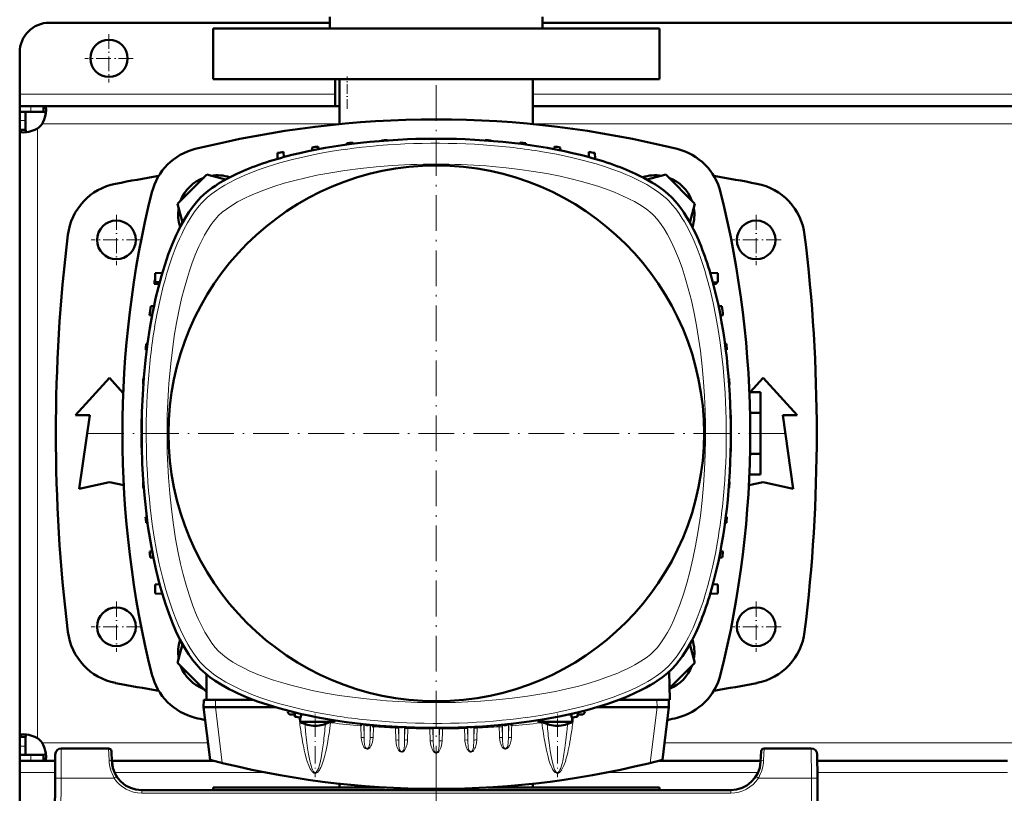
# Model space of a CAD drawing. Extents: x -1438 to 1837, y -1771 to 622.
# Tile 7 of 90: x -163 to 168, y -1457 to -1197. Entities that reach past the tile are written whole.
import ezdxf

# ---------------------------------------------------------------- set-up
doc = ezdxf.new("R2010")
doc.units = 0
doc.linetypes.add('DASHDOT', pattern=[18.5, 12, -3, 0.5, -3])

msp = doc.modelspace()

# ---------------------------------------------------------------- linework, layer by layer
at = {"color": 7, "lineweight": 50}
for p, q in [((-58.96, -1199.9), (-58.96, -1195.9)), ((12.54, -1195.9), (12.54, -1199.9)), ((-58.96, -1197.9), (-153.21, -1197.9)), ((-98.21, -1199.9), (-23.21, -1199.9)), ((-98.21, -1216.9), (-98.21, -1199.9)), ((-23.21, -1199.9), (51.79, -1199.9)), ((261.04, -1197.9), (12.54, -1197.9)), ((51.79, -1216.9), (51.79, -1199.9)), ((-163.21, -1221.9), (-163.21, -1207.9)), ((-23.21, -1216.9), (-98.21, -1216.9)), ((-57.21, -1216.9), (-57.21, -1225.9)), ((-55.71, -1231.98), (-55.71, -1216.9)), ((51.79, -1216.9), (-23.21, -1216.9)), ((9.29, -1231.98), (9.29, -1216.9)), ((-163.21, -1225.9), (-163.21, -1221.9)), ((-163.21, -1225.9), (-163.21, -1227.9)), ((-159.51, -1225.9), (-163.21, -1225.9)), ((-155.18, -1225.9), (-159.51, -1225.9)), ((-155.18, -1225.9), (-155.18, -1227.9)), ((-55.71, -1225.9), (-155.18, -1225.9)), ((264.29, -1225.9), (9.29, -1225.9)), ((-163.21, -1227.9), (-163.12, -1227.9)), ((-163.21, -1227.9), (-163.21, -1230.76)), ((-159.51, -1227.9), (-163.21, -1227.9)), ((-163.21, -1230.76), (-163.21, -1233.93)), ((-161.21, -1227.9), (-161.21, -1230.76)), ((-161.21, -1233.93), (-161.21, -1230.76)), ((-159.51, -1227.9), (-155.18, -1227.9)), ((-163.21, -1233.93), (-161.21, -1233.93)), ((-163.21, -1233.93), (-163.21, -1335.9)), ((-41.65, -1237.47), (-41.66, -1237.62)), ((-39.65, -1237.35), (-39.65, -1237.47)), ((-30.03, -1236.98), (-30.03, -1237)), ((-16.4, -1236.98), (-16.4, -1237)), ((-6.78, -1237.35), (-6.78, -1237.47)), ((-4.78, -1237.47), (-4.77, -1237.62)), ((-64.9, -1239.81), (-64.94, -1240.82)), ((-62.9, -1239.53), (-62.87, -1240.42)), ((-53.28, -1238.41), (-53.3, -1238.87)), ((-51.28, -1238.21), (-51.27, -1238.6)), ((4.85, -1238.21), (4.83, -1238.6)), ((6.85, -1238.41), (6.86, -1238.87)), ((16.47, -1239.53), (16.44, -1240.42)), ((18.47, -1239.81), (18.51, -1240.82)), ((-76.6, -1243.67), (-76.53, -1241.67)), ((-74.47, -1243.07), (-74.53, -1241.32)), ((28.03, -1243.07), (28.1, -1241.32)), ((30.16, -1243.67), (30.1, -1241.67)), ((-100.33, -1248.97), (-110.13, -1258.77)), ((-94.08, -1250.65), (-100.33, -1248.97)), ((53.92, -1248.97), (47.65, -1250.65)), ((63.71, -1258.77), (53.92, -1248.97)), ((-110.13, -1258.77), (-108.46, -1265.03)), ((62.03, -1265.05), (63.71, -1258.77)), ((-117.73, -1282.12), (-115.29, -1281.99)), ((-117.73, -1285.12), (-117.73, -1282.12)), ((68.86, -1281.98), (71.38, -1282.12)), ((71.38, -1282.12), (71.38, -1285.12)), ((-117.98, -1285.65), (-117.97, -1285.61)), ((-116.33, -1285.71), (-117.98, -1285.65)), ((-117.97, -1285.61), (-116.32, -1285.66)), ((-117.73, -1285.12), (-116.17, -1285.12)), ((69.76, -1285.2), (71.38, -1285.12)), ((69.9, -1285.71), (70.4, -1285.69)), ((-118.08, -1293.15), (-119.16, -1293.18)), ((72.73, -1293.18), (71.65, -1293.15)), ((-119.58, -1296.21), (-118.7, -1296.24)), ((72.26, -1296.24), (73.15, -1296.21)), ((-120.71, -1305.84), (-120.25, -1305.82)), ((73.81, -1305.82), (74.27, -1305.84)), ((-120.9, -1307.84), (-120.51, -1307.85)), ((74.08, -1307.85), (74.47, -1307.84)), ((-144.43, -1329.77), (-133.06, -1317.27)), ((-133.06, -1317.27), (-128.44, -1322.35)), ((-121.77, -1319.46), (-121.64, -1319.46)), ((-121.65, -1317.46), (-121.49, -1317.45)), ((75.06, -1317.45), (75.22, -1317.46)), ((75.21, -1319.46), (75.33, -1319.46)), ((82.3, -1322.04), (86.64, -1317.27)), ((86.64, -1317.27), (98.02, -1329.77)), ((82, -1322.04), (85.79, -1322.04)), ((85.79, -1322.04), (85.79, -1328.97)), ((-139.68, -1329.77), (-144.43, -1329.77)), ((-143.18, -1354.52), (-139.68, -1329.77)), ((-122.14, -1329.09), (-122.12, -1329.08)), ((75.69, -1329.08), (75.71, -1329.09)), ((82.22, -1328.97), (85.79, -1328.97)), ((85.79, -1328.97), (85.79, -1342.83)), ((93.27, -1329.77), (96.77, -1354.52)), ((98.02, -1329.77), (93.27, -1329.77)), ((-122.22, -1331.08), (-122.22, -1335.74)), ((-122.18, -1331.09), (-122.17, -1331.09)), ((75.74, -1331.09), (75.78, -1331.08)), ((75.78, -1331.09), (75.78, -1331.08)), ((75.78, -1340.71), (75.78, -1331.09)), ((-163.21, -1437.87), (-163.21, -1335.9)), ((-122.22, -1336.06), (-122.22, -1340.71)), ((-122.18, -1340.71), (-122.17, -1340.71)), ((-122.14, -1342.71), (-122.12, -1342.71)), ((75.69, -1342.71), (75.71, -1342.71)), ((75.74, -1340.71), (75.78, -1340.71)), ((75.78, -1340.71), (75.78, -1340.71)), ((82.22, -1342.83), (85.79, -1342.83)), ((85.79, -1342.83), (85.79, -1349.75)), ((82, -1349.75), (85.79, -1349.75)), ((-133.06, -1352.27), (-143.18, -1354.52)), ((-128.26, -1353.34), (-133.06, -1352.27)), ((-121.77, -1352.34), (-121.64, -1352.33)), ((75.21, -1352.33), (75.33, -1352.34)), ((86.64, -1352.27), (81.84, -1353.34)), ((96.77, -1354.52), (86.64, -1352.27)), ((-121.65, -1354.34), (-121.49, -1354.34)), ((75.06, -1354.34), (75.22, -1354.34)), ((-120.9, -1363.96), (-120.51, -1363.95)), ((-120.71, -1365.96), (-120.25, -1365.98)), ((73.81, -1365.98), (74.27, -1365.96)), ((74.08, -1363.95), (74.47, -1363.96)), ((-118.7, -1375.55), (-119.58, -1375.59)), ((72.26, -1375.55), (73.15, -1375.59)), ((-119.31, -1377.59), (-118.29, -1377.62)), ((71.86, -1377.62), (72.87, -1377.59)), ((-117.73, -1386.68), (-116.2, -1386.6)), ((-117.73, -1386.68), (-117.73, -1389.68)), ((-115.29, -1389.81), (-117.73, -1389.68)), ((68.86, -1389.81), (71.38, -1389.68)), ((69.76, -1386.6), (71.38, -1386.68)), ((71.38, -1389.68), (71.38, -1386.68)), ((-108.46, -1406.77), (-110.13, -1413.02)), ((63.71, -1413.02), (62.03, -1406.75)), ((-110.13, -1413.02), (-100.38, -1422.77)), ((55.04, -1415.99), (55.28, -1425.36)), ((55.18, -1421.56), (63.71, -1413.02)), ((-100.38, -1425.4), (-100.38, -1416.93)), ((-101.35, -1425.4), (-101.42, -1427.9)), ((-100.38, -1425.4), (-101.35, -1425.4)), ((-84.79, -1425.4), (-100.38, -1425.4)), ((55.28, -1425.4), (38.36, -1425.4)), ((54.98, -1427.9), (54.92, -1425.4)), ((55.28, -1425.4), (55.28, -1425.36)), ((-99.24, -1445.6), (-101.42, -1427.9)), ((-101.42, -1427.9), (-97.45, -1427.9)), ((-97.42, -1427.9), (-97.45, -1427.9)), ((-97.42, -1427.9), (-77.38, -1427.9)), ((-73.09, -1429.1), (-73.1, -1429.42)), ((26.65, -1429.1), (26.67, -1429.42)), ((30.94, -1427.9), (50.98, -1427.9)), ((50.98, -1427.9), (51.01, -1427.9)), ((54.98, -1427.9), (51.01, -1427.9)), ((52.81, -1445.6), (54.98, -1427.9)), ((-72.02, -1430.4), (-70.74, -1430.4)), ((-70.72, -1431.11), (-70.77, -1429.68)), ((-68.92, -1432.86), (-68.92, -1431.4)), ((-68.72, -1431.43), (-68.67, -1430.17)), ((-68.68, -1430.4), (-68.53, -1430.4)), ((-68.53, -1430.4), (-68.31, -1430.4)), ((-68.31, -1430.4), (-68.25, -1430.4)), ((-67.67, -1430.4), (-68.25, -1430.4)), ((-58.92, -1432.86), (-58.92, -1432.4)), ((12.48, -1432.86), (12.48, -1432.4)), ((21.81, -1430.4), (21.23, -1430.4)), ((22.09, -1430.4), (21.81, -1430.4)), ((22.09, -1430.4), (22.25, -1430.4)), ((22.28, -1431.43), (22.24, -1430.17)), ((22.48, -1432.86), (22.48, -1431.4)), ((24.28, -1431.11), (24.33, -1429.68)), ((24.31, -1430.4), (25.58, -1430.4)), ((-68.31, -1432.86), (-68.92, -1432.86)), ((-61.52, -1432.86), (-68.31, -1432.86)), ((-58.92, -1432.86), (-61.52, -1432.86)), ((-48.23, -1433.55), (-48.58, -1434.16)), ((-44.67, -1433.91), (-44.36, -1434.49)), ((1.79, -1433.55), (2.15, -1434.16)), ((13.09, -1432.86), (12.48, -1432.86)), ((13.09, -1432.86), (19.88, -1432.86)), ((19.88, -1432.86), (22.48, -1432.86)), ((-163.21, -1437.87), (-161.21, -1437.87)), ((-163.21, -1441.03), (-163.21, -1437.87)), ((-161.21, -1441.03), (-161.21, -1437.87)), ((-163.21, -1443.9), (-163.21, -1441.03)), ((-161.21, -1443.9), (-161.21, -1441.03)), ((-133.38, -1441.79), (-149.24, -1441.79)), ((102.82, -1441.79), (86.95, -1441.79)), ((-163.21, -1443.9), (-161.21, -1443.9)), ((-163.21, -1445.9), (-163.21, -1443.9)), ((-159.51, -1443.9), (-163.21, -1443.9)), ((-163.21, -1445.9), (-163.21, -1449.9)), ((-159.51, -1445.9), (-163.21, -1445.9)), ((-155.18, -1443.9), (-159.51, -1443.9)), ((-155.18, -1445.9), (-159.51, -1445.9)), ((-155.18, -1445.9), (-155.18, -1443.9)), ((-151.25, -1445.9), (-155.18, -1445.9)), ((-151.24, -1443.77), (-151.28, -1451.73)), ((-132.19, -1446.31), (-132.38, -1442.73)), ((-98.12, -1445.9), (-132.21, -1445.9)), ((85.78, -1445.9), (51.68, -1445.9)), ((85.95, -1442.73), (85.76, -1446.31)), ((104.82, -1443.77), (104.86, -1451.73)), ((168.75, -1445.9), (104.83, -1445.9)), ((-163.21, -1449.9), (-163.21, -1463.9)), ((-151.71, -1533.79), (-151.28, -1451.73)), ((105.29, -1533.79), (104.86, -1451.73)), ((75.78, -1455.79), (-122.2, -1455.79)), ((-40.53, -1454.9), (-98.21, -1454.9)), ((-98.21, -1455.79), (-98.21, -1454.9)), ((-55.71, -1454.9), (-55.71, -1453.63)), ((51.79, -1454.9), (-5.91, -1454.9)), ((9.29, -1454.9), (9.29, -1453.63)), ((51.79, -1455.79), (51.79, -1454.9))]:
    msp.add_line(p, q, dxfattribs=at)
at = {"color": 7, "linetype": 'DASHDOT', "lineweight": 18, "ltscale": 0.40625}
for p, q in [((-133.21, -1201.77), (-133.21, -1218.02)), ((-125.08, -1209.9), (-141.33, -1209.9))]:
    msp.add_line(p, q, dxfattribs=at)
at = {"color": 7, "linetype": 'DASHDOT', "lineweight": 18, "ltscale": 0.270001}
msp.add_line((-53.21, -1226.8), (-53.21, -1216), dxfattribs=at)
at = {"color": 7, "linetype": 'DASHDOT', "lineweight": 18}
for p, q in [((-23.22, -1218.9), (-23.22, -1452.9)), ((93.78, -1335.9), (-140.22, -1335.9)), ((-23.21, -1478.13), (-23.21, -1451.41))]:
    msp.add_line(p, q, dxfattribs=at)
at = {"color": 7, "lineweight": 18}
for p, q in [((-57.21, -1221.9), (-163.21, -1221.9)), ((264.29, -1221.9), (9.29, -1221.9)), ((-159.51, -1225.9), (-159.51, -1227.9)), ((-163.21, -1230.76), (-161.21, -1230.76)), ((-157.21, -1233.43), (-157.21, -1335.9)), ((-55.71, -1231.9), (-155.67, -1231.9)), ((264.29, -1231.9), (9.29, -1231.9)), ((-157.21, -1438.36), (-157.21, -1335.9)), ((-97.35, -1425.4), (-97.42, -1427.9)), ((50.98, -1427.9), (50.92, -1425.4)), ((-95.15, -1446.65), (-97.45, -1427.9)), ((-73.1, -1429.42), (-71.8, -1429.42)), ((25.37, -1429.42), (26.67, -1429.42)), ((51.01, -1427.9), (48.71, -1446.65)), ((-58.61, -1432.7), (-58.71, -1433.1)), ((12.18, -1432.7), (12.27, -1433.1)), ((-58.16, -1432.86), (-58.2, -1433.19)), ((-48.58, -1434.16), (-48.46, -1438.12)), ((-47.6, -1433.62), (-47.47, -1438.2)), ((-47.47, -1433.63), (-47.47, -1438.2)), ((-45.47, -1433.84), (-45.47, -1438.2)), ((-45.47, -1438.2), (-45.34, -1433.85)), ((-44.47, -1438.12), (-44.36, -1434.49)), ((-36.96, -1434.5), (-36.96, -1434.92)), ((-36.96, -1434.92), (-36.84, -1438.94)), ((-35.97, -1434.55), (-35.96, -1435.01)), ((-35.96, -1435.01), (-35.84, -1439.03)), ((-35.84, -1434.56), (-35.84, -1439.03)), ((-33.84, -1434.66), (-33.84, -1439.03)), ((-33.84, -1439.03), (-33.73, -1435.17)), ((-33.73, -1435.17), (-33.72, -1434.66)), ((-32.85, -1438.94), (-32.73, -1435.08)), ((-32.73, -1435.08), (-32.72, -1434.71)), ((-25.34, -1434.89), (-25.33, -1435.22)), ((-25.33, -1435.22), (-25.21, -1439.22)), ((-24.34, -1434.9), (-24.33, -1435.31)), ((-24.33, -1435.31), (-24.22, -1439.31)), ((-24.22, -1434.9), (-24.22, -1439.31)), ((-22.22, -1434.9), (-22.22, -1439.31)), ((-22.1, -1435.31), (-22.22, -1439.31)), ((-22.09, -1434.9), (-22.1, -1435.31)), ((-21.1, -1434.89), (-21.1, -1435.22)), ((-13.7, -1435.08), (-13.71, -1434.71)), ((-12.7, -1435.17), (-12.72, -1434.66)), ((-12.59, -1439.03), (-12.7, -1435.17)), ((-12.59, -1434.66), (-12.59, -1439.03)), ((-10.59, -1434.56), (-10.59, -1439.03)), ((-10.48, -1435.01), (-10.59, -1439.03)), ((-10.47, -1434.55), (-10.48, -1435.01)), ((-9.48, -1434.5), (-9.48, -1434.92)), ((-2.07, -1434.49), (-2.09, -1433.94)), ((-0.97, -1438.2), (-1.07, -1434.57)), ((-0.97, -1433.84), (-0.97, -1438.2)), ((1.17, -1433.62), (1.03, -1438.2)), ((1.03, -1433.63), (1.03, -1438.2)), ((11.72, -1432.86), (11.76, -1433.19)), ((-163.21, -1441.03), (-161.21, -1441.03)), ((-99.94, -1439.9), (-155.67, -1439.9)), ((-149.24, -1441.79), (-149.28, -1451.73)), ((-133.38, -1441.79), (-133.19, -1445.76)), ((220.06, -1439.9), (53.51, -1439.9)), ((86.76, -1445.76), (86.95, -1441.79)), ((102.86, -1451.73), (102.82, -1441.79)), ((-159.51, -1445.9), (-159.51, -1443.9)), ((-151.27, -1449.9), (-163.21, -1449.9)), ((-149.28, -1451.73), (-149.71, -1533.79)), ((-131.45, -1451.73), (-149.28, -1451.73)), ((-130.86, -1451.35), (-131.45, -1451.73)), ((-80.4, -1449.9), (-131.32, -1449.9)), ((-130.61, -1451.2), (-130.86, -1451.35)), ((84.89, -1449.9), (33.97, -1449.9)), ((102.86, -1451.73), (85.03, -1451.73)), ((102.86, -1451.73), (103.29, -1533.79)), ((168.73, -1449.9), (104.85, -1449.9)), ((-122.2, -1456.78), (-122.2, -1455.79)), ((75.78, -1455.79), (75.78, -1456.78)), ((75.78, -1456.78), (-122.2, -1456.78))]:
    msp.add_line(p, q, dxfattribs=at)
at = {"color": 7, "linetype": 'DASHDOT', "lineweight": 18, "ltscale": 0.422498}
for p, q in [((-130.71, -1262.45), (-130.71, -1279.35)), ((84.29, -1262.45), (84.29, -1279.35)), ((-130.71, -1392.45), (-130.71, -1409.35)), ((84.29, -1392.45), (84.29, -1409.35))]:
    msp.add_line(p, q, dxfattribs=at)
at = {"color": 7, "linetype": 'DASHDOT', "lineweight": 18, "ltscale": 0.4225}
for p, q in [((-122.26, -1270.9), (-139.16, -1270.9)), ((92.74, -1270.9), (75.84, -1270.9)), ((-122.26, -1400.9), (-139.16, -1400.9)), ((92.74, -1400.9), (75.84, -1400.9))]:
    msp.add_line(p, q, dxfattribs=at)
at = {"color": 7, "linetype": 'DASHDOT', "lineweight": 18, "ltscale": 0.073828}
msp.add_line((-63.92, -1433.1), (-63.92, -1430.15), dxfattribs=at)
at = {"color": 7, "linetype": 'DASHDOT', "lineweight": 18, "ltscale": 0.487851}
msp.add_line((-63.92, -1431.97), (-63.92, -1451.48), dxfattribs=at)
at = {"color": 7, "linetype": 'DASHDOT', "lineweight": 18, "ltscale": 0.073831}
msp.add_line((17.48, -1433.1), (17.48, -1430.15), dxfattribs=at)
at = {"color": 7, "linetype": 'DASHDOT', "lineweight": 18, "ltscale": 0.487872}
msp.add_line((17.48, -1431.97), (17.48, -1451.48), dxfattribs=at)
at = {"color": 7, "lineweight": 50}
for points in [[(-154.33, -1227.32), (-154.41, -1228.26), (-154.63, -1229.32), (-154.98, -1230.43), (-155.3, -1231.17), (-155.67, -1231.9)], [(-155.18, -1225.9), (-154.99, -1225.92), (-154.83, -1225.97), (-154.69, -1226.07), (-154.57, -1226.2), (-154.48, -1226.38), (-154.41, -1226.59), (-154.35, -1226.93), (-154.33, -1227.32)], [(-155.18, -1227.9), (-154.84, -1227.94), (-154.59, -1228.09), (-154.42, -1228.33)], [(-161.79, -1234.78), (-162.44, -1234.72), (-162.7, -1234.64), (-162.9, -1234.54), (-163.06, -1234.4), (-163.16, -1234.23), (-163.21, -1233.93)], [(-157.21, -1233.43), (-158.16, -1233.91), (-159.13, -1234.29), (-160.1, -1234.56), (-161.02, -1234.72), (-161.79, -1234.78)], [(-160.77, -1234.69), (-161.02, -1234.52), (-161.16, -1234.27), (-161.21, -1233.93)], [(-90.21, -1248.68), (-91.75, -1249.43), (-93.33, -1250.25), (-94.84, -1251.09), (-96.35, -1251.99), (-97.42, -1252.68), (-98.48, -1253.41), (-99.85, -1254.44), (-101.17, -1255.53), (-102.41, -1256.7)], [(55.98, -1256.7), (54.6, -1255.42), (53.14, -1254.22), (51.61, -1253.11), (50.44, -1252.32), (49.25, -1251.58), (47.87, -1250.78), (46.49, -1250.03), (45.12, -1249.33), (43.77, -1248.68)], [(-102.41, -1256.7), (-103.79, -1258.19), (-105.12, -1259.84), (-106.39, -1261.63), (-107.61, -1263.57), (-108.39, -1264.91), (-109.14, -1266.3), (-109.89, -1267.77), (-110.61, -1269.28), (-111.96, -1272.4), (-113.27, -1275.81), (-114.48, -1279.36), (-115.59, -1283.02), (-116.61, -1286.79), (-117.54, -1290.64), (-118.07, -1293.09), (-118.57, -1295.56), (-119.46, -1300.58), (-120.23, -1305.69), (-120.59, -1308.51), (-120.92, -1311.35), (-121.46, -1317.08), (-121.86, -1322.85), (-122.11, -1328.65), (-122.21, -1334.47), (-122.18, -1340.29), (-122, -1346.11), (-121.71, -1351.42), (-121.29, -1356.7), (-120.75, -1361.93), (-120.09, -1367.11), (-119.3, -1372.23), (-118.37, -1377.26), (-117.35, -1381.95), (-116.8, -1384.26), (-116.21, -1386.54), (-115.27, -1389.9), (-114.24, -1393.17), (-113.14, -1396.34), (-111.96, -1399.4), (-110.69, -1402.33), (-109.34, -1405.12), (-108.61, -1406.49), (-107.86, -1407.82), (-107.13, -1409.02), (-106.39, -1410.17), (-105.11, -1411.97), (-103.79, -1413.61), (-102.41, -1415.09)], [(64, -1268.91), (63.25, -1267.36), (62.44, -1265.78), (61.59, -1264.27), (60.69, -1262.76), (60, -1261.69), (59.27, -1260.64), (58.24, -1259.27), (57.15, -1257.95), (55.98, -1256.7)], [(55.98, -1415.09), (57.26, -1413.72), (58.46, -1412.25), (59.57, -1410.73), (60.36, -1409.55), (61.1, -1408.36), (61.9, -1406.98), (62.65, -1405.6), (63.35, -1404.23), (64, -1402.89)], [(-102.41, -1415.09), (-100.93, -1416.47), (-99.28, -1417.8), (-97.48, -1419.07), (-95.55, -1420.3), (-94.21, -1421.07), (-92.82, -1421.82), (-91.35, -1422.57), (-89.83, -1423.29), (-86.71, -1424.64), (-83.31, -1425.95), (-79.76, -1427.16), (-76.1, -1428.27), (-72.33, -1429.29), (-68.48, -1430.22), (-66.03, -1430.75), (-63.55, -1431.25), (-58.53, -1432.15), (-53.43, -1432.91), (-50.61, -1433.27), (-47.76, -1433.6), (-42.04, -1434.14), (-36.26, -1434.54), (-30.46, -1434.79), (-24.64, -1434.89), (-18.82, -1434.86), (-13.01, -1434.68), (-7.7, -1434.39), (-2.42, -1433.97), (2.82, -1433.44), (8, -1432.77), (13.11, -1431.98), (18.14, -1431.05), (22.84, -1430.03), (25.15, -1429.48), (27.42, -1428.89), (30.78, -1427.95), (34.05, -1426.92), (37.23, -1425.82), (40.29, -1424.64), (43.22, -1423.37), (46.01, -1422.02), (47.38, -1421.29), (48.7, -1420.54), (49.9, -1419.81), (51.06, -1419.07), (52.85, -1417.79), (54.49, -1416.47), (55.98, -1415.09)], [(-161.79, -1437.02), (-162.44, -1437.08), (-162.7, -1437.15), (-162.9, -1437.26), (-163.06, -1437.4), (-163.16, -1437.57), (-163.21, -1437.87)], [(-157.21, -1438.36), (-158.16, -1437.89), (-159.13, -1437.51), (-160.1, -1437.24), (-161.02, -1437.07), (-161.79, -1437.02)], [(-160.77, -1437.11), (-161.02, -1437.27), (-161.16, -1437.53), (-161.21, -1437.87)], [(-154.33, -1444.48), (-154.41, -1443.53), (-154.63, -1442.47), (-154.98, -1441.37), (-155.3, -1440.62), (-155.67, -1439.9)], [(-155.18, -1443.9), (-154.84, -1443.85), (-154.59, -1443.71), (-154.42, -1443.46)], [(-155.18, -1445.9), (-154.99, -1445.88), (-154.83, -1445.82), (-154.69, -1445.73), (-154.57, -1445.59), (-154.48, -1445.42), (-154.41, -1445.2), (-154.35, -1444.87), (-154.33, -1444.48)]]:
    msp.add_lwpolyline(points, dxfattribs=at)
at = {"color": 7, "lineweight": 18}
for points in [[(-101.34, -1257.78), (-100.06, -1256.59), (-98.64, -1255.43), (-97.1, -1254.31), (-95.44, -1253.22), (-94.27, -1252.51), (-93.05, -1251.83), (-90.5, -1250.51), (-87.8, -1249.27), (-85.29, -1248.23), (-82.68, -1247.24), (-79.99, -1246.31), (-77.92, -1245.65), (-75.81, -1245.03), (-71.5, -1243.87), (-67.07, -1242.83), (-62.54, -1241.9), (-58.16, -1241.13), (-53.72, -1240.46)], [(12.54, -1241.27), (17.19, -1242.11), (21.76, -1243.08), (26.22, -1244.16), (28.41, -1244.75), (30.56, -1245.37), (33.37, -1246.25), (36.1, -1247.19), (38.75, -1248.18), (40.46, -1248.88), (42.12, -1249.6), (43.72, -1250.34), (45.27, -1251.11), (47.5, -1252.32), (49.59, -1253.59), (51.51, -1254.91), (53.26, -1256.28), (54.11, -1257.02), (54.9, -1257.78)], [(-96.39, -1262.73), (-95.18, -1261.63), (-93.76, -1260.52), (-91.97, -1259.31), (-90, -1258.14), (-88.69, -1257.43), (-87.33, -1256.75), (-85.82, -1256.05), (-84.27, -1255.37), (-81.15, -1254.13), (-77.77, -1252.95), (-74.28, -1251.87), (-70.7, -1250.88), (-67.04, -1249.99), (-63.33, -1249.19), (-58.66, -1248.31), (-53.94, -1247.56), (-48.68, -1246.87), (-43.38, -1246.32), (-38.05, -1245.9)], [(-4.37, -1246.21), (0.27, -1246.65), (4.88, -1247.2), (9.45, -1247.86), (13.97, -1248.62), (18.43, -1249.51), (22.07, -1250.34), (25.64, -1251.25), (29.13, -1252.25), (31.44, -1252.98), (33.7, -1253.76), (36.72, -1254.91), (39.61, -1256.15), (41.54, -1257.07), (43.38, -1258.03), (45.11, -1259.04)], [(-117.85, -1300.15), (-117, -1295.49), (-116.04, -1290.92), (-114.95, -1286.46), (-114.36, -1284.27), (-113.74, -1282.12), (-112.86, -1279.31), (-111.93, -1276.58), (-110.93, -1273.93), (-110.24, -1272.22), (-109.51, -1270.56), (-108.77, -1268.96), (-108, -1267.41), (-106.79, -1265.18), (-105.53, -1263.09), (-104.21, -1261.17), (-102.84, -1259.42), (-102.09, -1258.57), (-101.34, -1257.78)], [(45.11, -1259.04), (46.96, -1260.25), (47.84, -1260.9), (48.66, -1261.55), (49.34, -1262.14), (49.95, -1262.73)], [(54.9, -1257.78), (56.09, -1259.06), (57.25, -1260.47), (58.37, -1262.02), (59.46, -1263.68), (60.17, -1264.85), (60.85, -1266.06), (62.17, -1268.61), (63.41, -1271.31), (64.46, -1273.83), (65.44, -1276.44), (66.37, -1279.13), (67.03, -1281.2), (67.65, -1283.3), (68.81, -1287.62), (69.85, -1292.05), (70.78, -1296.58), (71.55, -1300.95), (72.22, -1305.39)], [(-100.08, -1267.57), (-98.86, -1265.72), (-98.21, -1264.84), (-97.56, -1264.02), (-96.97, -1263.34), (-96.39, -1262.73)], [(49.95, -1262.73), (51.06, -1263.94), (52.17, -1265.36), (53.37, -1267.13), (54.53, -1269.09), (55.74, -1271.4), (56.89, -1273.86)], [(-112.91, -1317.05), (-112.46, -1312.41), (-111.91, -1307.8), (-111.26, -1303.23), (-110.49, -1298.71), (-109.61, -1294.25), (-108.78, -1290.61), (-107.87, -1287.04), (-106.86, -1283.55), (-106.13, -1281.24), (-105.35, -1278.98), (-104.21, -1275.96), (-102.97, -1273.07), (-102.05, -1271.14), (-101.08, -1269.3), (-100.08, -1267.57)], [(56.89, -1273.86), (57.55, -1275.41), (58.18, -1277.01), (59.38, -1280.29), (60.47, -1283.69), (61.47, -1287.18), (62.51, -1291.31), (63.44, -1295.52), (64.23, -1299.7), (64.93, -1303.93), (65.53, -1308.2), (66.13, -1313.39), (66.6, -1318.62), (66.92, -1323.45), (67.14, -1328.3), (67.25, -1333.16), (67.25, -1338.02), (67.15, -1342.88)], [(67.15, -1342.88), (66.93, -1348.1), (66.59, -1353.3), (66.13, -1358.48), (65.53, -1363.61), (64.8, -1368.7), (63.94, -1373.73), (63.05, -1378.1), (62.05, -1382.4), (61.03, -1386.22), (59.9, -1389.94), (58.78, -1393.21), (57.56, -1396.35), (56.59, -1398.6), (55.57, -1400.75), (54.49, -1402.78)], [(-96.39, -1409.07), (-97.49, -1407.86), (-98.6, -1406.44), (-99.81, -1404.65), (-100.98, -1402.68), (-101.68, -1401.37), (-102.36, -1400.01), (-103.07, -1398.5), (-103.74, -1396.95), (-104.98, -1393.83), (-106.17, -1390.45), (-107.25, -1386.96), (-108.23, -1383.38), (-109.12, -1379.73), (-109.93, -1376.01), (-110.8, -1371.34), (-111.55, -1366.62), (-112.24, -1361.36), (-112.79, -1356.06), (-113.21, -1350.73)], [(-101.34, -1414.02), (-102.53, -1412.74), (-103.68, -1411.33), (-104.81, -1409.78), (-105.9, -1408.12), (-106.6, -1406.95), (-107.29, -1405.73), (-108.6, -1403.18), (-109.85, -1400.48), (-110.89, -1397.97), (-111.88, -1395.36), (-112.8, -1392.67), (-113.46, -1390.6), (-114.09, -1388.49), (-115.25, -1384.18), (-116.29, -1379.75), (-117.21, -1375.22), (-117.98, -1370.84), (-118.65, -1366.4)], [(71.41, -1371.65), (70.57, -1376.31), (69.6, -1380.88), (68.52, -1385.34), (67.93, -1387.52), (67.31, -1389.67), (66.43, -1392.48), (65.49, -1395.21), (64.5, -1397.86), (63.8, -1399.57), (63.08, -1401.23), (62.34, -1402.84), (61.57, -1404.39), (60.36, -1406.62), (59.09, -1408.7), (57.77, -1410.63), (56.4, -1412.38), (55.66, -1413.23), (54.9, -1414.02)], [(54.49, -1402.78), (53.39, -1404.63), (52.25, -1406.31), (51.1, -1407.81), (50.52, -1408.47), (49.95, -1409.07)], [(-91.55, -1412.76), (-93.39, -1411.54), (-94.28, -1410.89), (-95.09, -1410.24), (-95.77, -1409.65), (-96.39, -1409.07)], [(49.95, -1409.07), (48.75, -1410.17), (47.33, -1411.28), (45.54, -1412.49), (43.57, -1413.66), (42.26, -1414.36), (40.9, -1415.04), (39.39, -1415.75), (37.83, -1416.43), (34.71, -1417.66), (31.33, -1418.85), (27.85, -1419.93), (24.27, -1420.91), (20.61, -1421.8), (16.89, -1422.61), (12.23, -1423.48), (7.5, -1424.23), (2.25, -1424.92), (-3.05, -1425.47), (-8.39, -1425.89)], [(-42.07, -1425.59), (-46.71, -1425.14), (-51.32, -1424.6), (-55.89, -1423.94), (-60.41, -1423.17), (-64.87, -1422.29), (-68.5, -1421.46), (-72.07, -1420.55), (-75.57, -1419.54), (-77.88, -1418.81), (-80.13, -1418.03), (-83.15, -1416.89), (-86.04, -1415.65), (-87.98, -1414.73), (-89.82, -1413.76), (-91.55, -1412.76)], [(-58.97, -1430.53), (-63.63, -1429.68), (-68.2, -1428.72), (-72.66, -1427.63), (-74.84, -1427.04), (-76.99, -1426.42), (-79.8, -1425.54), (-82.53, -1424.61), (-85.18, -1423.61), (-86.89, -1422.92), (-88.55, -1422.2), (-90.16, -1421.45), (-91.71, -1420.68), (-93.94, -1419.47), (-96.02, -1418.21), (-97.95, -1416.89), (-99.7, -1415.52), (-100.54, -1414.77), (-101.34, -1414.02)], [(54.9, -1414.02), (53.63, -1415.21), (52.21, -1416.36), (50.67, -1417.49), (49, -1418.58), (47.83, -1419.28), (46.62, -1419.97), (44.07, -1421.29), (41.37, -1422.53), (38.85, -1423.57), (36.24, -1424.56), (33.55, -1425.48), (31.48, -1426.14), (29.38, -1426.77), (25.06, -1427.93), (20.63, -1428.97), (16.1, -1429.89), (11.73, -1430.66), (7.29, -1431.33)], [(-35.96, -1435.01), (-35.96, -1435), (-35.98, -1434.99), (-36.08, -1434.96), (-36.23, -1434.94), (-36.96, -1434.92)], [(-33.73, -1435.17), (-33.73, -1435.16), (-33.71, -1435.15), (-33.61, -1435.12), (-33.42, -1435.09), (-32.73, -1435.08)], [(-24.33, -1435.31), (-24.34, -1435.31), (-24.35, -1435.29), (-24.46, -1435.26), (-24.66, -1435.24), (-25.33, -1435.22)], [(-22.1, -1435.31), (-22.1, -1435.31), (-22.08, -1435.29), (-21.97, -1435.26), (-21.77, -1435.24), (-21.1, -1435.22)], [(-12.7, -1435.17), (-12.71, -1435.16), (-12.72, -1435.15), (-12.82, -1435.12), (-13.02, -1435.09), (-13.7, -1435.08)], [(-10.48, -1435.01), (-10.47, -1435), (-10.46, -1434.99), (-10.36, -1434.96), (-10.2, -1434.94), (-9.48, -1434.92)], [(-1.07, -1434.57), (-1.08, -1434.57), (-1.09, -1434.56), (-1.19, -1434.53), (-1.39, -1434.5), (-2.07, -1434.49)], [(-67.11, -1436.06), (-66.81, -1438.96), (-66.46, -1441.65), (-66.14, -1443.72)], [(-47.47, -1438.2), (-47.47, -1438.2), (-47.48, -1438.19), (-47.55, -1438.16), (-47.69, -1438.14), (-48.07, -1438.11), (-48.46, -1438.12)], [(-48.46, -1438.12), (-48.37, -1439.04), (-48.16, -1439.94), (-48.01, -1440.38), (-47.83, -1440.81), (-47.51, -1441.35), (-47.3, -1441.59), (-47.07, -1441.79), (-46.77, -1441.95), (-46.44, -1442), (-46.24, -1441.97), (-46.04, -1441.9), (-45.7, -1441.66), (-45.41, -1441.32), (-45.17, -1440.94), (-44.99, -1440.54), (-44.69, -1439.66), (-44.54, -1438.89), (-44.47, -1438.12)], [(-45.47, -1438.2), (-45.46, -1438.2), (-45.45, -1438.19), (-45.38, -1438.16), (-45.24, -1438.14), (-44.86, -1438.11), (-44.47, -1438.12)], [(-36.84, -1438.94), (-36.74, -1439.91), (-36.53, -1440.85), (-36.38, -1441.3), (-36.2, -1441.74), (-35.89, -1442.32), (-35.7, -1442.57), (-35.47, -1442.79), (-35.2, -1442.95), (-34.93, -1443.02), (-34.64, -1443), (-34.38, -1442.9), (-34.16, -1442.74), (-33.97, -1442.54), (-33.78, -1442.29), (-33.62, -1442.02), (-33.43, -1441.63), (-33.28, -1441.24), (-33.02, -1440.32), (-32.87, -1439.38), (-32.85, -1438.94)], [(-35.84, -1439.03), (-35.85, -1439.02), (-35.88, -1439.01), (-36.08, -1438.97), (-36.72, -1438.94), (-36.84, -1438.94)], [(-34.75, -1442.82), (-34.57, -1442.75), (-34.41, -1442.61), (-34.28, -1442.44), (-34.19, -1442.24), (-34.05, -1441.81), (-34, -1441.52), (-33.93, -1440.94), (-33.86, -1439.76), (-33.84, -1439.03)], [(-33.84, -1439.03), (-33.84, -1439.03), (-33.83, -1439.02), (-33.76, -1438.99), (-33.62, -1438.97), (-33.24, -1438.94), (-32.85, -1438.94)], [(-24.22, -1439.31), (-24.22, -1439.3), (-24.23, -1439.29), (-24.3, -1439.27), (-24.44, -1439.24), (-24.82, -1439.22), (-25.21, -1439.22)], [(-25.21, -1439.22), (-25.14, -1440.03), (-24.99, -1440.83), (-24.76, -1441.6), (-24.58, -1442.06), (-24.36, -1442.5), (-24.07, -1442.92), (-23.89, -1443.1), (-23.68, -1443.25), (-23.46, -1443.35), (-23.22, -1443.39)], [(-24.22, -1439.31), (-24.15, -1440.95), (-24.07, -1441.82), (-23.98, -1442.26), (-23.83, -1442.7), (-23.67, -1442.95), (-23.46, -1443.14), (-23.22, -1443.2)], [(-21.22, -1439.22), (-21.29, -1440.03), (-21.44, -1440.83), (-21.67, -1441.6), (-21.85, -1442.06), (-22.08, -1442.5), (-22.37, -1442.92), (-22.55, -1443.1), (-22.75, -1443.25), (-22.98, -1443.35), (-23.22, -1443.39)], [(-22.22, -1439.31), (-22.28, -1440.95), (-22.37, -1441.82), (-22.45, -1442.26), (-22.6, -1442.7), (-22.76, -1442.95), (-22.98, -1443.14), (-23.22, -1443.2)], [(-22.22, -1439.31), (-22.21, -1439.3), (-22.2, -1439.29), (-22.13, -1439.27), (-21.99, -1439.24), (-21.61, -1439.22), (-21.22, -1439.22)], [(-12.59, -1439.03), (-12.6, -1439.02), (-12.63, -1439.01), (-12.83, -1438.97), (-13.47, -1438.94), (-13.59, -1438.94)], [(-9.6, -1438.94), (-9.69, -1439.91), (-9.9, -1440.85), (-10.05, -1441.3), (-10.23, -1441.74), (-10.55, -1442.32), (-10.74, -1442.57), (-10.96, -1442.79), (-11.23, -1442.95), (-11.51, -1443.02), (-11.8, -1443), (-12.05, -1442.9), (-12.28, -1442.74), (-12.47, -1442.54), (-12.66, -1442.29), (-12.82, -1442.02), (-13, -1441.63), (-13.16, -1441.24), (-13.42, -1440.32), (-13.56, -1439.38), (-13.59, -1438.94)], [(-11.68, -1442.82), (-11.87, -1442.75), (-12.02, -1442.61), (-12.15, -1442.44), (-12.25, -1442.24), (-12.38, -1441.81), (-12.44, -1441.52), (-12.5, -1440.94), (-12.57, -1439.76), (-12.59, -1439.03)], [(-10.59, -1439.03), (-10.59, -1439.03), (-10.58, -1439.02), (-10.51, -1438.99), (-10.37, -1438.97), (-9.99, -1438.94), (-9.6, -1438.94)], [(-0.97, -1438.2), (-0.97, -1438.2), (-0.98, -1438.19), (-1.05, -1438.16), (-1.19, -1438.14), (-1.57, -1438.11), (-1.96, -1438.12)], [(2.03, -1438.12), (1.94, -1439.04), (1.73, -1439.94), (1.58, -1440.38), (1.39, -1440.81), (1.07, -1441.35), (0.87, -1441.59), (0.63, -1441.79), (0.34, -1441.95), (0.01, -1442), (-0.2, -1441.97), (-0.39, -1441.9), (-0.73, -1441.66), (-1.03, -1441.32), (-1.26, -1440.94), (-1.45, -1440.54), (-1.74, -1439.66), (-1.9, -1438.89), (-1.96, -1438.12)], [(1.03, -1438.2), (1.04, -1438.19), (1.07, -1438.18), (1.18, -1438.15), (1.36, -1438.13), (2.03, -1438.12)], [(20.68, -1436.06), (20.37, -1438.96), (20.03, -1441.65), (19.71, -1443.72)], [(-63.59, -1450.08), (-63.35, -1449.96), (-63.14, -1449.81), (-62.93, -1449.61), (-62.74, -1449.38), (-62.51, -1449.05), (-62.3, -1448.7), (-62.05, -1448.21), (-61.82, -1447.71), (-61.44, -1446.69), (-61.1, -1445.67), (-60.81, -1444.63), (-60.26, -1442.4), (-59.81, -1440.15)], [(-63.33, -1449.45), (-63.08, -1449.04), (-62.84, -1448.48), (-62.6, -1447.78), (-62.36, -1446.96), (-61.92, -1444.98), (-61.51, -1442.61), (-61.14, -1439.87)], [(-47.37, -1440.08), (-47.3, -1440.58), (-47.25, -1440.83), (-47.13, -1441.19)], [(-47.13, -1441.19), (-46.98, -1441.46), (-46.77, -1441.67), (-46.56, -1441.76)], [(-46.56, -1441.76), (-46.39, -1441.76), (-46.24, -1441.7), (-46.06, -1441.57), (-45.86, -1441.3)], [(-45.86, -1441.3), (-45.71, -1440.9), (-45.64, -1440.62), (-45.56, -1440.06)], [(-35.75, -1440.97), (-35.69, -1441.5), (-35.64, -1441.76), (-35.54, -1442.15), (-35.4, -1442.45), (-35.3, -1442.58), (-35.14, -1442.73), (-34.94, -1442.82), (-34.75, -1442.82)], [(-10.68, -1440.97), (-10.74, -1441.5), (-10.79, -1441.76), (-10.9, -1442.15), (-11.04, -1442.45), (-11.13, -1442.58), (-11.3, -1442.73), (-11.49, -1442.82), (-11.68, -1442.82)], [(-0.58, -1441.3), (-0.73, -1440.9), (-0.79, -1440.62), (-0.87, -1440.06)], [(0.12, -1441.76), (-0.04, -1441.76), (-0.2, -1441.7), (-0.38, -1441.57), (-0.58, -1441.3)], [(0.7, -1441.19), (0.54, -1441.46), (0.33, -1441.67), (0.12, -1441.76)], [(0.93, -1440.08), (0.87, -1440.58), (0.81, -1440.83), (0.7, -1441.19)], [(17.15, -1450.08), (16.92, -1449.96), (16.71, -1449.81), (16.5, -1449.61), (16.31, -1449.38), (16.07, -1449.05), (15.86, -1448.7), (15.61, -1448.21), (15.39, -1447.71), (15, -1446.69), (14.67, -1445.67), (14.37, -1444.63), (13.83, -1442.4), (13.37, -1440.15)], [(16.9, -1449.45), (16.65, -1449.04), (16.4, -1448.48), (16.16, -1447.78), (15.93, -1446.96), (15.49, -1444.98), (15.08, -1442.61), (14.7, -1439.87)], [(-67.19, -1444.01), (-66.91, -1445.07), (-66.59, -1446.12), (-66.09, -1447.51), (-65.8, -1448.19), (-65.57, -1448.64), (-65.31, -1449.07), (-65.02, -1449.48), (-64.82, -1449.69), (-64.6, -1449.88), (-64.35, -1450.04), (-64.05, -1450.13), (-63.74, -1450.12), (-63.59, -1450.08)], [(-66.14, -1443.72), (-65.72, -1445.9), (-65.5, -1446.85), (-65.27, -1447.67), (-65.03, -1448.39), (-64.78, -1448.98), (-64.53, -1449.42), (-64.28, -1449.7), (-64.11, -1449.81), (-63.94, -1449.85), (-63.78, -1449.83)], [(20.76, -1444.01), (20.47, -1445.07), (20.16, -1446.12), (19.66, -1447.51), (19.36, -1448.19), (19.13, -1448.64), (18.88, -1449.07), (18.58, -1449.48), (18.39, -1449.69), (18.17, -1449.88), (17.91, -1450.04), (17.62, -1450.13), (17.3, -1450.12), (17.15, -1450.08)], [(19.71, -1443.72), (19.29, -1445.9), (19.07, -1446.85), (18.84, -1447.67), (18.6, -1448.39), (18.35, -1448.98), (18.09, -1449.42), (17.84, -1449.7), (17.67, -1449.81), (17.5, -1449.85), (17.34, -1449.83)], [(-151.28, -1451.73), (-151.28, -1451.73), (-151.25, -1451.73), (-149.28, -1451.73)], [(-63.78, -1449.83), (-63.55, -1449.7), (-63.33, -1449.45)], [(17.34, -1449.83), (17.12, -1449.7), (16.9, -1449.45)]]:
    msp.add_lwpolyline(points, dxfattribs=at)
at = {"color": 7, "lineweight": 50}
for centre, radius in [((-133.21, -1209.9), 6.25), ((-23.22, -1335.9), 90), ((-130.71, -1270.9), 6.5), ((84.29, -1270.9), 6.5), ((-130.71, -1400.9), 6.5), ((84.29, -1400.9), 6.5)]:
    msp.add_circle(centre, radius, dxfattribs=at)
for centre, radius, start, end in [((-153.21, -1207.9), 10, 90, 180), ((-23.21, -1565.52), 335.12, 76.0141, 103.9859), ((-161.33, -1227.78), 7, 306.0861, 323.9183), ((-23.22, -1536.9), 300, 93.1409, 93.5235), ((-23.22, -1536.9), 300, 90.9192, 91.3012), ((-23.22, -1536.9), 300, 88.6988, 89.0808), ((-23.22, -1536.9), 300, 86.4765, 86.8591), ((-99.37, -1259.74), 20, 103.9859, 166.0141), ((-23.22, -1536.9), 300, 97.602, 97.9876), ((-23.22, -1536.9), 300, 95.3674, 95.7512), ((-23.22, -1536.9), 300, 84.2488, 84.6326), ((-23.22, -1536.9), 300, 82.0124, 82.398), ((52.95, -1259.74), 20, 13.9859, 76.0141), ((-23.22, -1536.9), 300, 99.8484, 100.2363), ((-23.22, -1536.9), 300, 79.7637, 80.1516), ((-23.21, -1807.15), 565.5, 99.4939, 100.9844), ((-96.75, -1262.36), 13.2, 110.38, 159.62), ((-96.75, -1262.36), 13.2, 71.5125, 99.62), ((50.33, -1262.36), 13.2, 80.38, 108.5343), ((50.33, -1262.36), 13.2, 20.38, 69.62), ((-23.21, -1807.15), 565.5, 79.0156, 80.5062), ((-127.15, -1271.64), 20, 100.9844, 173.0365), ((80.73, -1271.64), 20, 6.9635, 79.0156), ((206.41, -1335.9), 335.12, 166.0141, 193.9859), ((-252.83, -1335.9), 335.12, 346.0141, 13.9859), ((-96.75, -1262.36), 13.2, 170.38, 198.4658), ((50.33, -1262.36), 13.2, 341.444, 9.62), ((398.94, -1335.9), 550, 173.0365, 186.9635), ((-445.36, -1335.9), 550, 353.0365, 6.9635), ((177.78, -1335.9), 300, 170.0727, 170.3496), ((70.37, -1284.69), 1, 272, 334.7073), ((177.78, -1335.9), 300, 171.8143, 172.398), ((-224.22, -1335.9), 300, 7.602, 8.1857), ((177.78, -1335.9), 300, 174.2488, 174.6326), ((-224.22, -1335.9), 300, 5.3674, 5.7512), ((177.78, -1335.9), 300, 176.4765, 176.8591), ((-224.22, -1335.9), 300, 3.1409, 3.5235), ((177.78, -1335.9), 300, 178.6988, 179.0808), ((-224.22, -1335.9), 300, 0.9192, 1.3012), ((-121.22, -1340.71), 1, 180.0772, 196.9461), ((177.78, -1335.9), 300, 180.9192, 181.3012), ((-224.22, -1335.9), 300, 358.6988, 359.0808), ((177.78, -1335.9), 300, 183.1409, 183.5235), ((-224.22, -1335.9), 300, 356.4765, 356.8591), ((177.78, -1335.9), 300, 185.3674, 185.7512), ((-224.22, -1335.9), 300, 354.2488, 354.6326), ((177.78, -1335.9), 300, 187.6021, 187.9876), ((-224.22, -1335.9), 300, 352.0124, 352.398), ((-127.15, -1400.15), 20, 186.9635, 259.0156), ((80.73, -1400.15), 20, 280.9844, 353.0365), ((-96.75, -1409.44), 13.2, 161.5341, 189.62), ((50.33, -1409.44), 13.2, 350.38, 18.5561), ((-96.75, -1409.44), 13.2, 200.38, 249.62), ((50.33, -1409.44), 13.2, 291.5834, 339.62), ((-99.37, -1412.06), 20, 193.9859, 256.0141), ((52.95, -1412.06), 20, 283.9859, 346.0141), ((-23.21, -864.65), 565.5, 259.0156, 260.5061), ((-23.21, -864.65), 565.5, 279.4938, 280.9844), ((-23.21, -1106.28), 335.12, 256.0141, 256.5985), ((-23.22, -1134.9), 300, 260.8898, 261.2765), ((-58.08, -1431.86), 1, 191.4887, 330), ((11.64, -1431.86), 1, 210, 348.5114), ((-23.22, -1134.9), 300, 278.7235, 279.1102), ((-23.21, -1106.28), 335.12, 283.3984, 283.9859), ((-63.92, -1424.2), 10, 240, 270), ((-63.92, -1424.2), 10, 270, 300), ((-46.47, -1433), 1, 221.6126, 306.7162), ((-34.84, -1433.67), 1, 246.8763, 287.4426), ((-11.59, -1433.67), 1, 252.559, 293.1221), ((0.03, -1433), 1, 233.2844, 318.3869), ((17.48, -1424.2), 10, 240, 270), ((17.48, -1424.2), 10, 270, 300), ((-161.33, -1444.02), 7, 36.0817, 53.9139), ((-149.24, -1443.79), 2, 90, 179.7), ((-133.38, -1442.79), 1, 3, 90), ((86.95, -1442.79), 1, 90, 177), ((102.82, -1443.79), 2, 0.3, 90), ((-23.22, -1155.4), 300, 255.32, 284.68), ((-122.2, -1445.79), 10, 183, 270), ((-122.21, -1445.79), 10, 183.9422, 198.8098), ((-122.19, -1445.78), 10.02, 194.756, 198.7969), ((75.78, -1445.79), 10, 270, 357.0001)]:
    msp.add_arc(centre, radius, start, end, dxfattribs=at)
at = {"color": 7, "lineweight": 18}
for centre, radius, start, end in [((90.76, -1412.39), 161.22, 186.7462, 188.5467), ((-137.2, -1412.39), 161.22, 351.4533, 353.2538), ((133.79, -1416.54), 201.85, 184.8456, 185.5494), ((-223.31, -1420.14), 163.37, 353.0644, 355.2758), ((-58.26, -1431.83), 1.35, 234.6002, 250.4746), ((-23.22, -1134.53), 300.7, 263.3195, 265.1616), ((-23.22, -1134.53), 300.7, 265.9673, 267.3812), ((-23.22, -1134.53), 300.7, 268.1866, 269.5974), ((40.31, -1433.35), 41.4, 180.6944, 181.6999), ((11.24, -1428.72), 4.5, 276.6805, 283.2935), ((11.82, -1431.83), 1.35, 289.5262, 305.3945), ((176.73, -1420.14), 163.22, 184.7279, 186.9413), ((-180.22, -1416.54), 201.85, 354.4506, 355.1544), ((-26.29, -1438.05), 21.17, 180.4253, 185.5172), ((-67.25, -1438.01), 21.78, 354.6176, 359.5018), ((-9.88, -1438.81), 25.96, 180.4973, 184.7844), ((-36.56, -1438.81), 25.96, 355.2156, 359.5027), ((20.81, -1438.01), 21.78, 180.4982, 185.3824), ((-20.14, -1438.05), 21.17, 354.4828, 359.5747), ((-119.63, -1445.11), 13.58, 182.7354, 195.3114), ((73.25, -1445.12), 13.53, 344.6596, 357.2824), ((-120.2, -1445.25), 12.98, 195.3711, 209.9371), ((73.75, -1445.24), 13.01, 330.0886, 344.6192), ((-122.2, -1445.78), 11, 212.7709, 269.9923), ((-62.53, -1449.09), 1.45, 210.6768, 223.1147), ((16.1, -1449.09), 1.45, 316.8774, 329.3325), ((75.77, -1445.78), 11, 270.0069, 327.2297), ((50.32, -1505.13), 63.69, 56.9791, 57.8765)]:
    msp.add_arc(centre, radius, start, end, dxfattribs=at)
at = {"color": 7, "lineweight": 50}
for centre, major_axis, ratio, start_param, end_param in [((-21.67, -1268.34), (86.66, -0.65), 0.36274, 1.591335, 2.189042), ((-24.79, -1268.34), (86.68, 0.66), 0.362703, 0.952302, 1.549968), ((-13.06, -1270.14), (94.64, -3.02), 0.351803, 2.250394, 2.535), ((-33.26, -1270.1), (94.51, 2.98), 0.351815, 0.60704, 0.891907), ((42.54, -1346.06), (-3.02, -94.64), 0.351803, 2.250394, 2.535), ((44.34, -1337.44), (-0.65, -86.66), 0.36274, 1.591334, 2.189042), ((-121.22, -1331.09), (0, -0.999), 0.999391, 4.416449, 4.711037), ((44.34, -1334.33), (0.66, -86.68), 0.362703, 0.952302, 1.549967), ((42.58, -1325.86), (2.98, -94.51), 0.351814, 0.60704, 0.891907), ((-71.95, -1429.4), (1.14, 0.23), 0.853683, 2.936487, 4.481103), ((25.51, -1429.4), (1.14, -0.23), 0.853683, 4.943675, 6.488291)]:
    msp.add_ellipse(centre, major_axis=major_axis, ratio=ratio, start_param=start_param, end_param=end_param, dxfattribs=at)
at = {"color": 7, "lineweight": 18}
for centre, major_axis, ratio, start_param, end_param in [((-23.23, -1267.78), (83.23, 0.01), 0.352744, 1.380583, 1.945852), ((-23.02, -1267.53), (82.84, -0.08), 0.351398, 1.127543, 1.382617), ((-23.23, -1273.33), (79.94, 0.01), 0.349164, 1.332486, 1.757153), ((-91.58, -1335.7), (-0.08, -82.84), 0.351398, 4.269136, 4.52421), ((44.9, -1335.89), (0.01, -83.23), 0.352744, 1.380582, 1.945852), ((-91.33, -1335.91), (0.01, -83.23), 0.352744, 4.522175, 5.087445), ((-85.79, -1335.92), (0.01, -79.94), 0.349164, 4.474079, 4.898746), ((45.15, -1336.1), (-0.08, -82.84), 0.351398, 1.127543, 1.382617), ((-23.2, -1398.47), (79.94, 0.01), 0.349164, 4.474079, 4.898746), ((-68.21, -1429.4), (0, 1), 0.866025, 2.577768, 3.101963), ((-23.42, -1404.26), (82.84, -0.08), 0.351398, 4.269136, 4.52421), ((-23.21, -1404.01), (83.23, 0.01), 0.352744, 4.522175, 5.087444), ((21.78, -1429.4), (0, 1), 0.866025, 3.181224, 3.705428), ((-63.68, -1388.79), (-0.19, -61.27), 0.120604, 0.577016, 0.762779), ((-57.67, -1428.79), (-4.47, 0), 0.992546, 1.337092, 1.453325), ((4464.74, -1565.03), (-4487.76, 0), 0.992546, 6.254039, 6.254936), ((-23.22, -1139), (-298.46, 0), 0.992546, 1.577876, 1.602684), ((-4565.85, -1566.93), (-4554.08, 0), 0.992546, 3.169911, 3.170766), ((4576.17, -1567.88), (-4587.61, 0), 0.992546, 6.25398, 6.254865), ((-23.22, -1138.98), (-298.48, 0), 0.992546, 1.616846, 1.641707), ((-4801.21, -1574.01), (-4801.2, 0), 0.992546, 3.170112, 3.170874), ((4861.94, -1575.74), (-4861.89, 0), 0.992546, 6.253842, 6.254662), ((-23.22, -1138.93), (-298.53, 0), 0.992546, 1.655874, 1.68826), ((17.24, -1388.79), (0.19, -61.27), 0.120604, 5.520407, 5.706169), ((-64.07, -1388.39), (0.13, -61.72), 0.121044, 5.602064, 5.834263), ((17.63, -1388.39), (-0.13, -61.72), 0.121044, 0.448922, 0.681121), ((-133.19, -1446.36), (0.999, 0.052), 0.602126, 0.000227, 1.539305), ((86.76, -1446.36), (0.999, -0.053), 0.602236, 1.602683, 3.141439), ((102.86, -1451.74), (-2, -0.01), 0.005236, 3.141593, 4.712362)]:
    msp.add_ellipse(centre, major_axis=major_axis, ratio=ratio, start_param=start_param, end_param=end_param, dxfattribs=at)

doc.saveas('drawing.dxf')
